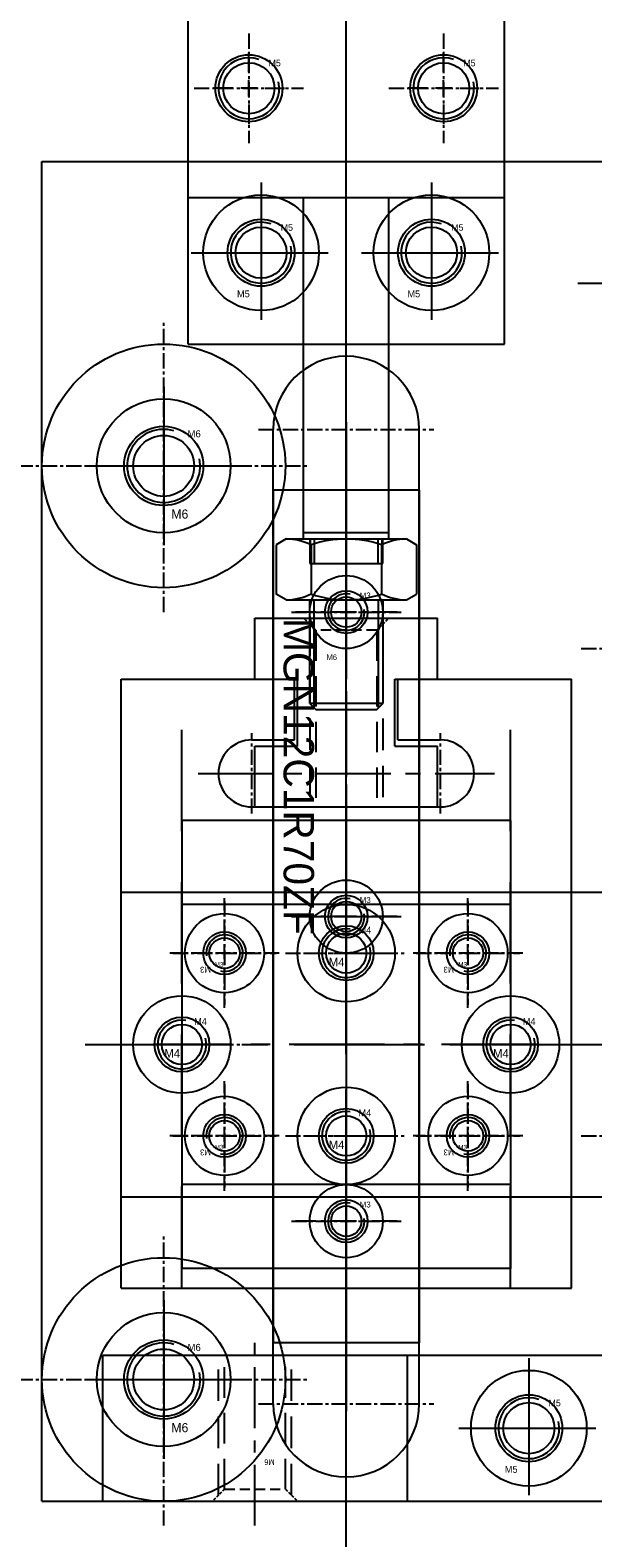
# Model space of a CAD drawing. Header units: millimetres. Extents: x -1657 to 8845, y -11980 to 3013.
# Tile 156 of 256: x 667 to 713, y 740 to 864. Entities that reach past the tile are written whole.
import ezdxf

# ---------------------------------------------------------------- set-up
doc = ezdxf.new("R2010")
doc.units = ezdxf.units.MM
doc.linetypes.add('CENTER', pattern=[2, 1.25, -0.25, 0.25, -0.25])
doc.linetypes.add('DASHED', pattern=[0.75, 0.5, -0.25])
for name, color, linetype in [('图层110', 146, 'Continuous'), ('图层120', 150, 'Continuous'), ('图层125', 13, 'Continuous'), ('图层127', 231, 'Continuous'), ('图层129', 70, 'Continuous'), ('图层130', 137, 'Continuous'), ('图层131', 51, 'Continuous'), ('图层133', 191, 'Continuous'), ('图层134', 230, 'Continuous'), ('图层135', 231, 'Continuous'), ('图层167', 7, 'Continuous'), ('定位气缸', 252, 'Continuous'), ('裁切线轨', 252, 'Continuous')]:
    doc.layers.add(name, color=color, linetype=linetype)

# ---------------------------------------------------------------- blocks, each defined once
blk = doc.blocks.new('3C')
at = {"color": 1, "linetype": 'CENTER'}
for p, q in [((0, 4.5), (0, -4.5)), ((-4.5, 0), (4.5, 0))]:
    blk.add_line(p, q, dxfattribs=at)
blk.add_circle((0, 0), 1.25)
at = {"color": 2, "linetype": 'Continuous'}
blk.add_arc((0, 0), 1.5, 77.2897, 8.5828, dxfattribs=at)
blk.add_text('M3', height=0.484).set_placement((1.11, 1.12))
blk = doc.blocks.new('529A5')
at = {"layer": '裁切线轨', "color": 1, "linetype": 'CENTER', "ltscale": 8.5376}
blk.add_line((15.66, -21.344), (15.66, 21.344), dxfattribs=at)
at = {"layer": '裁切线轨', "ltscale": 1.5}
for p, q in [((2.16, -18.4), (2.16, 18.4)), ((2.16, 18.4), (29.16, 18.4)), ((29.16, -18.4), (29.16, 18.4)), ((2.16, 11.5), (29.16, 11.5)), ((2.16, -11.5), (29.16, -11.5)), ((2.16, -18.4), (29.16, -18.4))]:
    blk.add_line(p, q, dxfattribs=at)
at = {"layer": '裁切线轨', "color": 1, "linetype": 'CENTER', "ltscale": 6.264}
blk.add_line((0, 0), (31.32, 0), dxfattribs=at)
at = {"layer": '裁切线轨', "ltscale": 1.5}
for p in [(5.66, 7.5), (25.66, 7.5), (5.66, -7.5), (25.66, -7.5)]:
    blk.add_blockref('3C', p, dxfattribs=at)
blk = doc.blocks.new('3A')
at = {"color": 1, "linetype": 'CENTER'}
for p, q in [((0, 4.25), (0, -4.25)), ((-4.25, 0), (4.25, 0))]:
    blk.add_line(p, q, dxfattribs=at)
for radius in [3.25, 1.75]:
    blk.add_circle((0, 0), radius)
blk.add_text('M3', height=0.371).set_placement((-0.8, -1.11))
blk = doc.blocks.new('4A')
at = {"color": 1, "linetype": 'CENTER'}
for p, q in [((0, 5), (0, -5)), ((-5, 0), (5, 0))]:
    blk.add_line(p, q, dxfattribs=at)
for radius in [4, 2.25]:
    blk.add_circle((0, 0), radius)
blk.add_text('M4', height=0.697).set_placement((-1.44, -1.08))
blk = doc.blocks.new('4C')
at = {"color": 1, "linetype": 'CENTER', "ltscale": 1.3982}
for p, q in [((0, 3.5), (0, -3.5)), ((-3.5, 0), (3.5, 0))]:
    blk.add_line(p, q, dxfattribs=at)
blk.add_circle((0, 0), 1.65)
at = {"color": 2, "linetype": 'Continuous'}
blk.add_arc((0, 0), 2, 80.7475, 15.0508, dxfattribs=at)
blk.add_text('M4', height=0.558).set_placement((1.01, 1.61))
blk = doc.blocks.new('20AC1')
at = {"layer": '图层130', "color": 1, "linetype": 'CENTER', "ltscale": 4}
blk.add_line((-2.5, 3), (-2.5, -16.07), dxfattribs=at)
at = {"layer": '图层130', "color": 4, "linetype": 'DASHED', "ltscale": 0.471405}
for p, q in [((-5, 0), (-6, 1)), ((0, 0), (1, 1))]:
    blk.add_line(p, q, dxfattribs=at)
at = {"layer": '图层130', "color": 4, "linetype": 'DASHED', "ltscale": 5.166667}
for p, q in [((-5.5, 0.5), (-5.5, -14.5)), ((0.5, 0.5), (0.5, -14.5))]:
    blk.add_line(p, q, dxfattribs=at)
at = {"layer": '图层130', "color": 4, "linetype": 'DASHED', "ltscale": 1.666667}
blk.add_line((0, 0), (-5, 0), dxfattribs=at)
at = {"layer": '图层130', "color": 4, "linetype": 'DASHED', "ltscale": 5}
for p, q in [((-5, 0), (-5, -14.5)), ((0, 0), (0, -14.5))]:
    blk.add_line(p, q, dxfattribs=at)
at = {"layer": '图层130'}
blk.add_text('M6', height=0.461, dxfattribs=at).set_placement((-4.12, -2.44))
blk = doc.blocks.new('20D6E')
at = {"layer": '定位气缸'}
for p, q in [((-13, -42.93), (-13, 72.93)), ((-26, 0), (-26, 71)), ((0, 71), (-26, 71)), ((0, 0), (0, 71)), ((-8.5, 63.67), (-8.5, 61.83)), ((-8.5, 61.33), (-8.5, 63.17)), ((-8.5, 59.33), (-8.5, 60.67)), ((-9.83, 60), (-11.67, 60)), ((-7.83, 60), (-9.17, 60)), ((-7.17, 60), (-5.33, 60)), ((-17.5, 21.83), (-17.5, 23.67)), ((-17.5, 19.83), (-17.5, 21.17)), ((-18.83, 20.5), (-20.67, 20.5)), ((-16.83, 20.5), (-18.17, 20.5)), ((-16.17, 20.5), (-14.33, 20.5)), ((-17.5, 19.17), (-17.5, 17.33)), ((-21, 10.33), (-21, 11.92)), ((-5, 10.33), (-5, 11.92)), ((-22.33, 9), (-23.92, 9)), ((-20.33, 9), (-21.67, 9)), ((-21, 8.33), (-21, 9.67)), ((-19.67, 9), (-18.08, 9)), ((-6.33, 9), (-7.92, 9)), ((-4.33, 9), (-5.67, 9)), ((-5, 8.33), (-5, 9.67)), ((-3.67, 9), (-2.08, 9)), ((-21, 7.67), (-21, 6.08)), ((-5, 7.67), (-5, 6.08)), ((0, 0), (-26, 0)), ((-16.5, -28), (-16.5, 0)), ((-9.5, -28), (-9.5, 0)), ((-17.94, -28), (-18.77, -28.48)), ((-17.94, -28), (-8.06, -28)), ((-9.5, -27.5), (-16.5, -27.5)), ((-16.45, -28), (-9.5, -28)), ((-16, -28), (-16, -30)), ((-15.95, -30), (-15.95, -28)), ((-15.63, -28), (-15.63, -30)), ((-10.38, -30), (-10.38, -28)), ((-10.05, -30), (-10.05, -28)), ((-10, -30), (-10, -28)), ((-8.06, -28), (-7.23, -28.48)), ((-18.77, -28.48), (-18.77, -32.52)), ((-15.89, -28.48), (-15.89, -32.52)), ((-10.11, -28.48), (-10.11, -32.52)), ((-7.23, -28.48), (-7.23, -32.52)), ((-16, -30), (-10, -30)), ((-17.94, -33), (-18.77, -32.52)), ((-17.94, -33), (-8.06, -33)), ((-16, -41.5), (-16, -33)), ((-15.63, -41.88), (-15.63, -33)), ((-10.38, -33), (-10.38, -41.88)), ((-10, -33), (-10, -41.5)), ((-8.06, -33), (-7.23, -32.52)), ((-10, -41.5), (-16, -41.5)), ((-16, -41.5), (-15.5, -42)), ((-15.5, -42), (-10.5, -42)), ((-10.5, -42), (-10, -41.5))]:
    blk.add_line(p, q, dxfattribs=at)
for centre, radius in [((-8.5, 60), 2.12), ((-8.5, 60), 0.5), ((-17.5, 20.5), 2.12), ((-17.5, 20.5), 0.5), ((-21, 9), 2.75), ((-5, 9), 2.75)]:
    blk.add_circle(centre, radius, dxfattribs=at)
for centre, radius, start, end in [((-8.5, 60), 2.5, 280, 190), ((-17.5, 20.5), 2.5, 280, 190), ((-18.02, -32.94), 4.94, 64.4417, 89.07), ((-13, -36.87), 8.87, 71.0158, 108.9842), ((-7.98, -32.94), 4.94, 90.93, 115.5583), ((-18.02, -28.06), 4.94, 270.93, 295.5583), ((-13, -24.13), 8.87, 251.0158, 288.9842), ((-7.98, -28.06), 4.94, 244.4417, 269.07)]:
    blk.add_arc(centre, radius, start, end, dxfattribs=at)
blk.add_text('MD-20X25-S', height=2.5, rotation=90, dxfattribs=at).set_placement((-5.67, 22.07))
blk = doc.blocks.new('5A')
at = {"color": 1, "linetype": 'CENTER'}
for p, q in [((0, 5.75), (0, -5.75)), ((-5.75, 0), (5.75, 0))]:
    blk.add_line(p, q, dxfattribs=at)
for radius in [4.75, 2.75]:
    blk.add_circle((0, 0), radius)
blk.add_text('M5', height=0.56).set_placement((-1.97, -3.66))
blk = doc.blocks.new('5C')
at = {"color": 1, "linetype": 'CENTER'}
for p, q in [((0, 4.5), (0, -4.5)), ((-4.5, 0), (4.5, 0))]:
    blk.add_line(p, q, dxfattribs=at)
blk.add_circle((0, 0), 2.1)
at = {"color": 2, "linetype": 'Continuous'}
blk.add_arc((0, 0), 2.5, 70.7735, 12.493, dxfattribs=at)
blk.add_text('M5', height=0.54).set_placement((1.62, 1.8))
blk = doc.blocks.new('6C')
at = {"color": 1, "linetype": 'CENTER'}
for p, q in [((0, 5), (0, -5)), ((-5, 0), (5, 0))]:
    blk.add_line(p, q, dxfattribs=at)
blk.add_circle((0, 0), 2.5)
at = {"color": 2, "linetype": 'Continuous'}
blk.add_arc((0, 0), 3, 73.9359, 10.9553, dxfattribs=at)
blk.add_text('M6', height=0.586).set_placement((1.96, 2.34))
blk = doc.blocks.new('6A')
at = {"color": 1, "linetype": 'CENTER'}
for p, q in [((0, 6.5), (0, -6.5)), ((-6.5, 0), (6.5, 0))]:
    blk.add_line(p, q, dxfattribs=at)
for radius in [5.5, 3.25]:
    blk.add_circle((0, 0), radius)
blk.add_text('M6', height=0.751).set_placement((0.63, -4.33))
blk = doc.blocks.new('218D1')
at = {"layer": '图层135', "color": 1, "linetype": 'CENTER', "ltscale": 4}
blk.add_line((2.5, -3), (2.5, 12.57), dxfattribs=at)
at = {"layer": '图层135', "color": 4, "linetype": 'DASHED', "ltscale": 5.166667}
for p, q in [((-0.5, -0.5), (-0.5, 11)), ((5.5, -0.5), (5.5, 11))]:
    blk.add_line(p, q, dxfattribs=at)
at = {"layer": '图层135', "color": 4, "linetype": 'DASHED', "ltscale": 5}
for p, q in [((0, 0), (0, 11)), ((5, 0), (5, 11))]:
    blk.add_line(p, q, dxfattribs=at)
at = {"layer": '图层135', "color": 4, "linetype": 'DASHED', "ltscale": 0.471405}
for p, q in [((0, 0), (-1, -1)), ((5, 0), (6, -1))]:
    blk.add_line(p, q, dxfattribs=at)
at = {"layer": '图层135', "color": 4, "linetype": 'DASHED', "ltscale": 1.666667}
blk.add_line((0, 0), (5, 0), dxfattribs=at)
at = {"layer": '图层135'}
blk.add_text('M6', height=0.461, rotation=180, dxfattribs=at).set_placement((4.12, 2.44))
blk = doc.blocks.new('6P1')
at = {"color": 1, "linetype": 'CENTER', "ltscale": 2.6}
for p, q in [((0, 6.5), (0, -6.5)), ((-6.5, 0), (6.5, 0))]:
    blk.add_line(p, q, dxfattribs=at)
at = {"color": 4, "linetype": 'DASHED', "ltscale": 11.513333}
blk.add_circle((0, 0), 5.5, dxfattribs=at)
blk.add_circle((0, 0), 3.25)
blk.add_text('M6', height=0.751).set_placement((0.63, -4.33))
blk = doc.blocks.new('63292')
at = {"layer": '裁切线轨', "color": 1, "linetype": 'CENTER', "ltscale": 16.24}
blk.add_line((-6, 5.6), (-6, -75.6), dxfattribs=at)
at = {"layer": '裁切线轨', "ltscale": 1.55}
for p, q in [((-12, 0), (-12, -70)), ((0, 0), (-12, 0)), ((0, 0), (0, -70)), ((0, -70), (-12, -70))]:
    blk.add_line(p, q, dxfattribs=at)
at = {"layer": '裁切线轨', "color": 1, "linetype": 'CENTER', "ltscale": 1.6704}
for p, q in [((-6, -5.82), (-6, -14.18)), ((-1.82, -10), (-10.18, -10)), ((-6, -30.82), (-6, -39.18)), ((-1.82, -35), (-10.18, -35)), ((-6, -55.82), (-6, -64.18)), ((-1.82, -60), (-10.18, -60))]:
    blk.add_line(p, q, dxfattribs=at)
at = {"layer": '裁切线轨', "ltscale": 1.55}
for centre, radius in [((-6, -10), 3), ((-6, -10), 1.75), ((-6, -35), 3), ((-6, -35), 1.75), ((-6, -60), 3), ((-6, -60), 1.75)]:
    blk.add_circle(centre, radius, dxfattribs=at)
at = {"layer": '裁切线轨'}
blk.add_text('MGN12C1R70ZF', height=2.5, rotation=270, dxfattribs=at).set_placement((-11.15, -10.49))

msp = doc.modelspace()

# ---------------------------------------------------------------- linework, layer by layer
at = {"layer": '图层110', "ltscale": 0.625}
for p, q in [((692.7598, 653.4368), (692.7598, 743.4368)), ((692.7598, 743.4368), (802.7598, 743.4368))]:
    msp.add_line(p, q, dxfattribs=at)
at = {"layer": '图层120'}
for p, q in [((667.7598, 853.4368), (802.7598, 853.4368)), ((667.7598, 743.4368), (667.7598, 853.4368)), ((667.7598, 743.4368), (802.7598, 743.4368)), ((692.7598, 633.4368), (692.7598, 743.4368))]:
    msp.add_line(p, q, dxfattribs=at)
at = {"layer": '图层120', "color": 1, "linetype": 'CENTER', "ltscale": 21.344}
msp.add_line((692.7598, 738.0768), (692.7598, 844.7968), dxfattribs=at)
at = {"layer": '图层120', "color": 1, "linetype": 'CENTER'}
for p, q in [((685.5598, 831.4368), (699.9598, 831.4368)), ((685.5598, 751.4368), (699.9598, 751.4368))]:
    msp.add_line(p, q, dxfattribs=at)
at = {"layer": '图层120', "ltscale": 0.875}
for p, q in [((686.7598, 751.4368), (686.7598, 831.4368)), ((698.7598, 751.4368), (698.7598, 831.4368))]:
    msp.add_line(p, q, dxfattribs=at)
at = {"layer": '图层120', "color": 1, "linetype": 'CENTER', "ltscale": 1.4848}
msp.add_line((689.0478, 791.4368), (696.4718, 791.4368), dxfattribs=at)
at = {"layer": '图层120', "ltscale": 0.875}
for centre, start, end in [((692.7598, 831.4368), 0, 180), ((692.7598, 751.4368), 180, 0)]:
    msp.add_arc(centre, 6, start, end, dxfattribs=at)
at = {"layer": '图层125', "color": 1, "linetype": 'CENTER'}
for p, q in [((712.0598, 813.4368), (726.4598, 813.4368)), ((712.0598, 773.4368), (726.4598, 773.4368))]:
    msp.add_line(p, q, dxfattribs=at)
at = {"layer": '图层127'}
for p, q in [((674.2598, 793.4368), (776.0098, 793.4368)), ((674.2598, 768.4368), (776.0098, 768.4368))]:
    msp.add_line(p, q, dxfattribs=at)
at = {"layer": '图层127', "ltscale": 3}
msp.add_line((674.2598, 768.4368), (674.2598, 793.4368), dxfattribs=at)
at = {"layer": '图层129', "color": 1, "linetype": 'CENTER', "ltscale": 11.6}
msp.add_line((692.7598, 756.9368), (692.7598, 814.9368), dxfattribs=at)
at = {"layer": '图层129', "ltscale": 3}
for p, q in [((674.2598, 810.9368), (688.5098, 810.9368)), ((674.2598, 760.9368), (674.2598, 810.9368)), ((688.5098, 805.9368), (688.5098, 810.9368)), ((697.0098, 805.9368), (697.0098, 810.9368)), ((697.0098, 810.9368), (711.2598, 810.9368)), ((711.2598, 760.9368), (711.2598, 810.9368)), ((685.0098, 805.9368), (688.5098, 805.9368)), ((697.0098, 805.9368), (700.5098, 805.9368)), ((685.0098, 800.4368), (700.5098, 800.4368)), ((674.2598, 793.4368), (711.2598, 793.4368)), ((674.2598, 768.4368), (711.2598, 768.4368)), ((674.2598, 760.9368), (711.2598, 760.9368))]:
    msp.add_line(p, q, dxfattribs=at)
at = {"layer": '图层129', "color": 4, "linetype": 'DASHED', "ltscale": 16.666667}
for p, q in [((679.2598, 760.9368), (679.2598, 810.9368)), ((706.2598, 760.9368), (706.2598, 810.9368))]:
    msp.add_line(p, q, dxfattribs=at)
at = {"layer": '图层129', "color": 1, "linetype": 'CENTER'}
for p, q in [((685.0098, 799.8868), (685.0098, 806.4868)), ((700.5098, 799.8868), (700.5098, 806.4868))]:
    msp.add_line(p, q, dxfattribs=at)
at = {"layer": '图层129', "color": 1, "linetype": 'CENTER', "ltscale": 4.872}
msp.add_line((680.5798, 803.1868), (704.9398, 803.1868), dxfattribs=at)
at = {"layer": '图层129', "color": 1, "linetype": 'CENTER', "ltscale": 8.584}
msp.add_line((671.2998, 780.9368), (714.2198, 780.9368), dxfattribs=at)
at = {"layer": '图层129', "ltscale": 3}
for centre, start, end in [((685.0098, 803.1868), 90, 270), ((700.5098, 803.1868), 270, 90)]:
    msp.add_arc(centre, 2.75, start, end, dxfattribs=at)
at = {"layer": '图层130', "ltscale": 1.375}
for p, q in [((685.2598, 815.9368), (700.2598, 815.9368)), ((685.2598, 810.9368), (685.2598, 815.9368)), ((700.2598, 810.9368), (700.2598, 815.9368)), ((685.2598, 810.9368), (688.7598, 810.9368)), ((688.7598, 805.4368), (688.7598, 810.9368)), ((696.7598, 805.4368), (696.7598, 810.9368)), ((696.7598, 810.9368), (700.2598, 810.9368)), ((685.2598, 805.4368), (688.7598, 805.4368)), ((685.2598, 800.4368), (685.2598, 805.4368)), ((696.7598, 805.4368), (700.2598, 805.4368)), ((700.2598, 800.4368), (700.2598, 805.4368)), ((685.2598, 800.4368), (700.2598, 800.4368))]:
    msp.add_line(p, q, dxfattribs=at)
at = {"layer": '图层131', "color": 1, "linetype": 'CENTER', "ltscale": 8.12}
msp.add_line((692.7598, 835.6368), (692.7598, 886.2368), dxfattribs=at)
at = {"layer": '图层131', "ltscale": 3.75}
for p, q in [((679.7598, 838.4368), (679.7598, 883.4368)), ((705.7598, 838.4368), (705.7598, 883.4368)), ((679.7598, 838.4368), (705.7598, 838.4368))]:
    msp.add_line(p, q, dxfattribs=at)
at = {"layer": '图层133', "color": 1, "linetype": 'CENTER', "ltscale": 4.292}
msp.add_line((711.7798, 843.4368), (733.2398, 843.4368), dxfattribs=at)
at = {"layer": '图层134', "color": 1, "linetype": 'CENTER'}
for p, q in [((677.7598, 816.4368), (677.7598, 840.4368)), ((665.7598, 828.4368), (689.7598, 828.4368)), ((677.7598, 741.4368), (677.7598, 765.4368)), ((665.7598, 753.4368), (689.7598, 753.4368))]:
    msp.add_line(p, q, dxfattribs=at)
at = {"layer": '图层134', "ltscale": 3.75}
for centre in [(677.7598, 828.4368), (677.7598, 753.4368)]:
    msp.add_circle(centre, 10, dxfattribs=at)
at = {"layer": '图层135', "ltscale": 5}
for p, q in [((672.7598, 755.4368), (782.7598, 755.4368)), ((672.7598, 743.4368), (672.7598, 755.4368)), ((697.7598, 755.4368), (697.7598, 743.4368)), ((672.7598, 743.4368), (782.7598, 743.4368))]:
    msp.add_line(p, q, dxfattribs=at)
at = {"layer": '图层167', "color": 1, "linetype": 'CENTER'}
for p, q in [((677.7598, 816.4368), (677.7598, 840.4368)), ((665.7598, 828.4368), (689.7598, 828.4368)), ((677.7598, 741.4368), (677.7598, 765.4368)), ((665.7598, 753.4368), (689.7598, 753.4368))]:
    msp.add_line(p, q, dxfattribs=at)
at = {"layer": '图层167', "ltscale": 3.75}
for centre in [(677.7598, 828.4368), (677.7598, 753.4368)]:
    msp.add_circle(centre, 10, dxfattribs=at)

# ---------------------------------------------------------------- block references
at = {"layer": '图层120', "ltscale": 3.75}
for p in [(685.7598, 845.9368), (699.7598, 845.9368)]:
    msp.add_blockref('5C', p, dxfattribs=at)
at = {"layer": '图层120', "ltscale": 5}
for name, p in [('6A', (677.7598, 828.4368)), ('6A', (677.7598, 753.4368)), ('5C', (707.7598, 749.4368))]:
    msp.add_blockref(name, p, dxfattribs=at)
at = {"layer": '图层120', "ltscale": 3}
for p in [(692.7598, 816.4368), (692.7598, 791.4368), (692.7598, 766.4368)]:
    msp.add_blockref('3C', p, dxfattribs=at)
at = {"layer": '图层127', "ltscale": 3}
for p in [(692.7598, 788.4368), (679.2598, 780.9368), (706.2598, 780.9368), (692.7598, 773.4368)]:
    msp.add_blockref('4A', p, dxfattribs=at)
at = {"layer": '图层129', "ltscale": 3}
for name, p in [('3A', (682.7598, 788.4368)), ('3A', (702.7598, 788.4368)), ('4C', (692.7598, 788.4368)), ('4C', (679.2598, 780.9368)), ('4C', (706.2598, 780.9368)), ('3A', (682.7598, 773.4368)), ('3A', (702.7598, 773.4368)), ('4C', (692.7598, 773.4368))]:
    msp.add_blockref(name, p, dxfattribs=at)
at = {"layer": '图层130', "ltscale": 1.375}
msp.add_blockref('20AC1', (695.2598, 814.9368), dxfattribs=at)
at = {"layer": '图层131', "ltscale": 3.75}
for name, p in [('5C', (684.7598, 859.4368)), ('5C', (700.7598, 859.4368)), ('5A', (685.7598, 845.9368)), ('5A', (699.7598, 845.9368))]:
    msp.add_blockref(name, p, dxfattribs=at)
at = {"layer": '图层134', "ltscale": 5}
for p in [(677.7598, 828.4368), (677.7598, 753.4368)]:
    msp.add_blockref('6C', p, dxfattribs=at)
at = {"layer": '图层135', "ltscale": 5}
for name, p in [('218D1', (682.7598, 744.4368)), ('5A', (707.7598, 749.4368))]:
    msp.add_blockref(name, p, dxfattribs=at)
at = {"layer": '图层167', "ltscale": 3.75}
for p in [(677.7598, 828.4368), (677.7598, 753.4368)]:
    msp.add_blockref('6P1', p, dxfattribs=at)
at = {"layer": '定位气缸', "ltscale": 1.375}
msp.add_blockref('20D6E', (705.7598, 850.4368), dxfattribs=at)
at = {"layer": '裁切线轨'}
msp.add_blockref('63292', (698.7598, 826.4368), dxfattribs=at)
at = {"layer": '裁切线轨', "ltscale": 1.625, "rotation": 180}
msp.add_blockref('529A5', (708.4198, 780.9368), dxfattribs=at)

doc.saveas('drawing.dxf')
